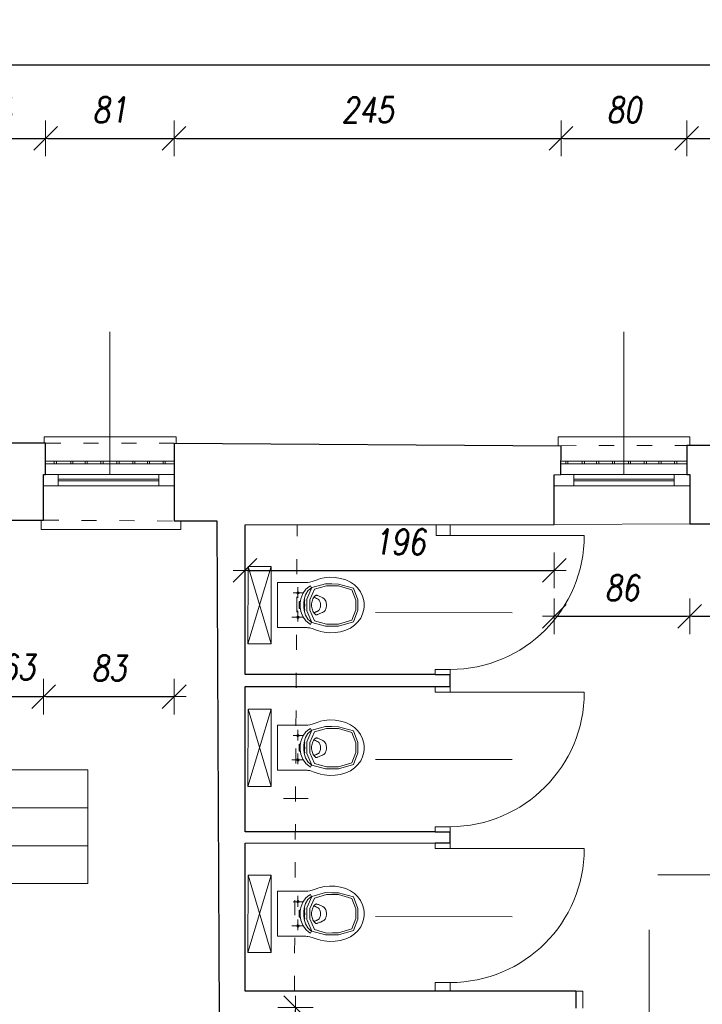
# Model space of a CAD drawing. Header units: millimetres. Extents: x -60479 to 14193, y -32440 to 949.
# Tile 28 of 68: x -48108 to -43785, y -5287 to 949. Entities that reach past the tile are written whole.
import ezdxf

# ---------------------------------------------------------------- set-up
doc = ezdxf.new("R2010")
doc.units = ezdxf.units.MM
doc.header["$LTSCALE"] = 8
doc.linetypes.add('ACAD_ISO03W100', pattern=[30, 12, -18])
doc.layers.get('Defpoints').update_dxf_attribs({"lineweight": 0})
for name, color, linetype, lineweight in [('A_DIMEN', 7, 'Continuous', 0), ('BAM_OPISY POWIERZCHNI', 40, 'Continuous', 0), ('BAM_WYPOSAŻENIE SANITARNE', 120, 'Continuous', 0), ('instalacje', 6, 'Continuous', 0), ('parter_dzwi i okna', 3, 'Continuous', 0), ('parter_kraty', 8, 'Continuous', 0), ('parter_parapet', 6, 'Continuous', 0), ('parter_podciąg', 2, 'ACAD_ISO03W100', 0), ('parter_rzut', 7, 'Continuous', 30), ('RZUT_wymiarowanie', 2, 'Continuous', 0), ('wymiarowanie', 4, 'Continuous', 0)]:
    doc.layers.add(name, color=color, linetype=linetype, lineweight=lineweight)
doc.styles.add('ROMANS1', font='romans.shx', dxfattribs={"width": 0.8, "oblique": 10})
doc.dimstyles.new('NARCH100', dxfattribs={"dimscale": 100, "dimtxt": 1.6, "dimasz": 0.15, "dimexe": 0, "dimexo": 0, "dimgap": 1, "dimtad": 1, "dimdec": 0, "dimlfac": 0.1, "dimrnd": 1, "dimdsep": 46, "dimtxsty": 'ROMANS1', "dimblk": 'wym', "dimcen": -1.5, "dimse1": 1, "dimse2": 1, "dimclrd": 4, "dimclre": 4, "dimclrt": 3, "dimadec": 0, "dimazin": 0, "dimtfac": 0.04, "dimtdec": 0, "dimtmove": 2, "dimatfit": 3, "dimldrblk": 'wym', "dimfxl": 0, "dimtolj": 1, "dimarcsym": 0})

# ---------------------------------------------------------------- blocks, each defined once
blk = doc.blocks.new('eededede')
for p, q in [((1903.33, 1424.04), (1918.34, 1474.04)), ((1918.33, 1424.04), (1903.34, 1474.04))]:
    blk.add_line(p, q)
blk.add_lwpolyline([(1903.33, 1424.04), (1918.33, 1424.04), (1918.34, 1474.04), (1903.34, 1474.04)], close=True)
for points in [[(1872.52, 1465.77, 0), (1871.43, 1466.1, 0), (1869.17, 1466.61, 0), (1865.65, 1466.96, 0), (1862.07, 1466.84, 0), (1858.56, 1466.28, 0), (1855.21, 1465.29, 0), (1852.15, 1463.9, 0), (1849.48, 1462.12, 0), (1847.27, 1459.98, 0), (1845.54, 1457.52, 0), (1844.28, 1454.83, 0), (1843.51, 1451.98, 0), (1843.33, 1450.02, 0), (1843.33, 1449.04, 0)], [(1879.6, 1463.71, 0), (1878.48, 1463.86, 0), (1876.15, 1464.52, 0), (1873.73, 1465.4, 0), (1872.52, 1465.77, 0)], [(1882.17, 1463.54, 0), (1881.74, 1463.54, 0), (1880.88, 1463.57, 0), (1880.03, 1463.65, 0), (1879.6, 1463.71, 0)], [(1899.34, 1463.54, 0), (1893.62, 1463.54, 0), (1887.89, 1463.54, 0), (1882.17, 1463.54, 0)], [(1899.34, 1463.54, 0), (1899.34, 1458.71, 0), (1899.34, 1453.88, 0), (1899.34, 1449.04, 0)], [(1847.33, 1449.04, 0), (1847.34, 1452.45, 0), (1850.27, 1459.9, 0), (1859.86, 1462.6, 0), (1864.19, 1462.64, 0)], [(1848.6, 1449.04, 0), (1848.6, 1452.12, 0), (1851.25, 1458.86, 0), (1859.92, 1461.41, 0), (1863.83, 1461.45, 0)], [(1863.83, 1461.45, 0), (1867.6, 1461.49, 0), (1875.43, 1459.22, 0), (1878.4, 1452.43, 0), (1878.4, 1449.04, 0)], [(1864.19, 1462.64, 0), (1868.36, 1462.69, 0), (1877.03, 1460.3, 0), (1880.31, 1452.79, 0), (1880.31, 1449.04, 0)], [(1878.05, 1461.52, 0), (1877.79, 1461.08, 0), (1877.52, 1460.64, 0), (1877.26, 1460.2, 0)], [(1877.26, 1460.2, 0), (1878.1, 1459.56, 0), (1879.58, 1458.15, 0), (1881.17, 1455.62, 0), (1882.12, 1452.63, 0), (1882.33, 1450.3, 0), (1882.33, 1449.04, 0)], [(1884.53, 1449.05, 0), (1884.53, 1450.47, 0), (1884.23, 1453.12, 0), (1882.93, 1456.51, 0), (1880.88, 1459.32, 0), (1879.06, 1460.84, 0), (1878.05, 1461.52, 0)], [(1890.06, 1456.84, 0), (1887.68, 1456.84, 0), (1885.3, 1456.84, 0), (1882.92, 1456.84, 0)], [(1885.45, 1456.26, 0), (1885.2, 1456.84, 0), (1885.45, 1457.43, 0), (1886.04, 1457.67, 0), (1886.62, 1457.43, 0), (1886.87, 1456.84, 0), (1886.62, 1456.26, 0), (1886.04, 1456.01, 0)], [(1886.04, 1459.74, 0), (1886.04, 1457.43, 0), (1886.04, 1455.12, 0), (1886.04, 1452.82, 0)], [(1869.93, 1453.68, 0), (1869.34, 1453.38, 0), (1868.45, 1452.5, 0), (1867.79, 1450.77, 0), (1867.69, 1449.58, 0), (1867.69, 1449.04, 0)], [(1869.93, 1453.68, 0), (1870.09, 1453.77, 0), (1870.41, 1453.93, 0), (1870.89, 1454.16, 0), (1871.37, 1454.38, 0), (1871.84, 1454.58, 0), (1872.31, 1454.77, 0), (1872.78, 1454.95, 0), (1873.24, 1455.12, 0), (1873.54, 1455.23, 0), (1873.69, 1455.29, 0)], [(1873.32, 1452.99, 0), (1873.15, 1452.9, 0), (1872.84, 1452.68, 0), (1872.45, 1452.28, 0), (1872.14, 1451.82, 0), (1871.89, 1451.3, 0), (1871.71, 1450.75, 0), (1871.59, 1450.17, 0), (1871.52, 1449.59, 0), (1871.51, 1449.22, 0), (1871.51, 1449.04, 0)], [(1875.72, 1454.03, 0), (1875.61, 1453.99, 0), (1875.39, 1453.91, 0), (1875.07, 1453.79, 0), (1874.75, 1453.66, 0), (1874.45, 1453.54, 0), (1874.15, 1453.4, 0), (1873.87, 1453.27, 0), (1873.59, 1453.13, 0), (1873.41, 1453.04, 0), (1873.32, 1452.99, 0)], [(1873.69, 1455.29, 0), (1873.75, 1455.31, 0), (1873.86, 1455.34, 0), (1874.04, 1455.36, 0), (1874.21, 1455.35, 0), (1874.39, 1455.32, 0), (1874.55, 1455.27, 0), (1874.71, 1455.19, 0), (1874.85, 1455.09, 0), (1874.94, 1455, 0), (1874.98, 1454.96, 0)], [(1877.31, 1449.04, 0), (1877.31, 1449.32, 0), (1877.28, 1449.86, 0), (1877.17, 1450.66, 0), (1876.98, 1451.45, 0), (1876.71, 1452.21, 0), (1876.38, 1452.95, 0), (1875.98, 1453.65, 0), (1875.52, 1454.33, 0), (1875.17, 1454.75, 0), (1874.98, 1454.96, 0)], [(1881.58, 1449.04, 0), (1881.58, 1449.33, 0), (1881.68, 1449.5, 0), (1881.82, 1449.69, 0), (1881.83, 1450.01, 0), (1881.8, 1450.62, 0), (1881.73, 1451.44, 0), (1881.59, 1452.11, 0), (1881.72, 1452.41, 0), (1881.98, 1452.53, 0), (1881.96, 1452.8, 0)], [(1884.39, 1451.34, 0), (1884.7, 1451.34, 0), (1885.02, 1451.34, 0), (1885.33, 1451.34, 0)], [(1885.33, 1449.04, 0), (1885.33, 1449.81, 0), (1885.33, 1450.58, 0), (1885.33, 1451.34, 0)], [(1872.52, 1432.32, 0), (1871.43, 1431.99, 0), (1869.17, 1431.47, 0), (1865.65, 1431.13, 0), (1862.07, 1431.25, 0), (1858.55, 1431.81, 0), (1855.21, 1432.8, 0), (1852.15, 1434.19, 0), (1849.48, 1435.97, 0), (1847.27, 1438.11, 0), (1845.54, 1440.57, 0), (1844.28, 1443.26, 0), (1843.51, 1446.11, 0), (1843.33, 1448.07, 0), (1843.33, 1449.04, 0)], [(1847.33, 1449.04, 0), (1847.33, 1445.64, 0), (1850.27, 1438.19, 0), (1859.86, 1435.49, 0), (1864.19, 1435.44, 0)], [(1848.6, 1449.04, 0), (1848.6, 1445.97, 0), (1851.25, 1439.23, 0), (1859.91, 1436.68, 0), (1863.83, 1436.64, 0)], [(1863.83, 1436.64, 0), (1867.6, 1436.59, 0), (1875.43, 1438.87, 0), (1878.4, 1445.65, 0), (1878.4, 1449.04, 0)], [(1864.19, 1435.44, 0), (1868.36, 1435.4, 0), (1877.03, 1437.79, 0), (1880.31, 1445.29, 0), (1880.31, 1449.04, 0)], [(1869.93, 1444.4, 0), (1869.71, 1444.52, 0), (1869.31, 1444.79, 0), (1868.82, 1445.28, 0), (1868.43, 1445.84, 0), (1868.13, 1446.46, 0), (1867.92, 1447.11, 0), (1867.78, 1447.77, 0), (1867.7, 1448.42, 0), (1867.69, 1448.84, 0), (1867.69, 1449.04, 0)], [(1869.93, 1444.4, 0), (1870.09, 1444.32, 0), (1870.41, 1444.15, 0), (1870.89, 1443.92, 0), (1871.37, 1443.71, 0), (1871.84, 1443.51, 0), (1872.31, 1443.32, 0), (1872.78, 1443.14, 0), (1873.24, 1442.96, 0), (1873.54, 1442.86, 0), (1873.69, 1442.8, 0)], [(1873.32, 1445.1, 0), (1873.15, 1445.19, 0), (1872.84, 1445.41, 0), (1872.45, 1445.8, 0), (1872.14, 1446.27, 0), (1871.89, 1446.79, 0), (1871.71, 1447.34, 0), (1871.59, 1447.92, 0), (1871.52, 1448.49, 0), (1871.51, 1448.87, 0), (1871.51, 1449.04, 0)], [(1875.72, 1444.06, 0), (1875.47, 1444.15, 0), (1874.81, 1444.39, 0), (1874.01, 1444.74, 0), (1873.49, 1445, 0), (1873.32, 1445.1, 0)], [(1877.31, 1449.04, 0), (1877.31, 1448.77, 0), (1877.28, 1448.23, 0), (1877.17, 1447.43, 0), (1876.98, 1446.64, 0), (1876.71, 1445.88, 0), (1876.38, 1445.14, 0), (1875.98, 1444.43, 0), (1875.52, 1443.76, 0), (1875.17, 1443.33, 0), (1874.98, 1443.13, 0)], [(1877.26, 1437.89, 0), (1878.1, 1438.53, 0), (1879.58, 1439.93, 0), (1881.17, 1442.47, 0), (1882.12, 1445.46, 0), (1882.33, 1447.79, 0), (1882.33, 1449.04, 0)], [(1884.53, 1449.04, 0), (1884.53, 1447.61, 0), (1884.23, 1444.96, 0), (1882.93, 1441.58, 0), (1880.88, 1438.76, 0), (1879.06, 1437.24, 0), (1878.05, 1436.57, 0)], [(1881.58, 1449.04, 0), (1881.58, 1448.75, 0), (1881.68, 1448.59, 0), (1881.82, 1448.4, 0), (1881.83, 1448.08, 0), (1881.8, 1447.47, 0), (1881.73, 1446.64, 0), (1881.59, 1445.97, 0), (1881.72, 1445.67, 0), (1881.98, 1445.56, 0), (1881.96, 1445.28, 0)], [(1884.39, 1446.74, 0), (1884.7, 1446.74, 0), (1885.02, 1446.74, 0), (1885.33, 1446.74, 0)], [(1885.33, 1449.04, 0), (1885.33, 1448.28, 0), (1885.33, 1447.51, 0), (1885.33, 1446.74, 0)], [(1886.03, 1444.48, 0), (1886.03, 1442.18, 0), (1886.03, 1439.88, 0), (1886.03, 1437.57, 0)], [(1899.33, 1434.54, 0), (1899.33, 1439.38, 0), (1899.33, 1444.21, 0), (1899.34, 1449.04, 0)], [(1873.69, 1442.8, 0), (1873.75, 1442.78, 0), (1873.86, 1442.75, 0), (1874.04, 1442.73, 0), (1874.21, 1442.74, 0), (1874.39, 1442.77, 0), (1874.55, 1442.82, 0), (1874.71, 1442.9, 0), (1874.85, 1443, 0), (1874.94, 1443.08, 0), (1874.98, 1443.13, 0)], [(1878.05, 1436.57, 0), (1877.79, 1437.01, 0), (1877.52, 1437.45, 0), (1877.26, 1437.89, 0)], [(1889.21, 1441.24, 0), (1887.11, 1441.24, 0), (1885.01, 1441.24, 0), (1882.91, 1441.24, 0)], [(1885.45, 1441.83, 0), (1885.2, 1441.24, 0), (1885.45, 1440.66, 0), (1886.03, 1440.41, 0), (1886.62, 1440.66, 0), (1886.87, 1441.24, 0), (1886.62, 1441.83, 0), (1886.03, 1442.07, 0)], [(1879.6, 1434.38, 0), (1878.47, 1434.23, 0), (1876.15, 1433.57, 0), (1873.73, 1432.69, 0), (1872.52, 1432.32, 0)], [(1882.17, 1434.54, 0), (1881.74, 1434.54, 0), (1880.88, 1434.52, 0), (1880.03, 1434.43, 0), (1879.6, 1434.38, 0)], [(1899.33, 1434.54, 0), (1893.61, 1434.54, 0), (1887.89, 1434.54, 0), (1882.17, 1434.54, 0)]]:
    blk.add_polyline3d(points)
blk = doc.blocks.new('wym')
at = {"layer": 'A_DIMEN', "color": 4, "ltscale": 100}
for p, q in [((-5, -5), (5, 5)), ((0, -7.5), (0, 7.5)), ((-5, 0), (5, 0))]:
    blk.add_line(p, q, dxfattribs=at)
blk = doc.blocks.new('*D20')
at = {"layer": 'Defpoints', "color": 0, "transparency": 16777216}
for p in [(-47944.6, 197.8), (-48583.8, -1732.2), (-47944.6, -1732.2)]:
    blk.add_point(p, dxfattribs=at)
at = {"layer": 'RZUT_wymiarowanie', "color": 4, "lineweight": -2, "transparency": 16777216}
blk.add_line((-48568.8, 197.8), (-47959.6, 197.8), dxfattribs=at)
at = {"layer": 'RZUT_wymiarowanie', "color": 4, "lineweight": -2, "transparency": 16777216, "xscale": 15, "yscale": 15, "zscale": 15, "rotation": 179.9999999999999}
blk.add_blockref('wym', (-48583.8, 197.8), dxfattribs=at)
at = {"layer": 'RZUT_wymiarowanie', "color": 4, "lineweight": -2, "transparency": 16777216, "xscale": 15, "yscale": 15, "zscale": 15}
blk.add_blockref('wym', (-47944.6, 197.8), dxfattribs=at)
at = {"layer": 'RZUT_wymiarowanie', "color": 3, "transparency": 16777216, "insert": (-48264.2, 377.8), "char_height": 160, "attachment_point": 5, "style": 'ROMANS1'}
blk.add_mtext('\\A1;64', dxfattribs=at)
blk = doc.blocks.new('*D21')
at = {"layer": 'Defpoints', "color": 0, "transparency": 16777216}
for p in [(-47130.3, 197.8), (-47944.6, -1732.2), (-47130.3, -1733.1)]:
    blk.add_point(p, dxfattribs=at)
at = {"layer": 'RZUT_wymiarowanie', "color": 4, "lineweight": -2, "transparency": 16777216}
blk.add_line((-47929.6, 197.8), (-47145.3, 197.8), dxfattribs=at)
at = {"layer": 'RZUT_wymiarowanie', "color": 4, "lineweight": -2, "transparency": 16777216, "xscale": 15, "yscale": 15, "zscale": 15, "rotation": 179.9999999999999}
blk.add_blockref('wym', (-47944.6, 197.8), dxfattribs=at)
at = {"layer": 'RZUT_wymiarowanie', "color": 4, "lineweight": -2, "transparency": 16777216, "xscale": 15, "yscale": 15, "zscale": 15}
blk.add_blockref('wym', (-47130.3, 197.8), dxfattribs=at)
at = {"layer": 'RZUT_wymiarowanie', "color": 3, "transparency": 16777216, "insert": (-47537.4, 377.8), "char_height": 160, "attachment_point": 5, "style": 'ROMANS1'}
blk.add_mtext('\\A1;81', dxfattribs=at)
blk = doc.blocks.new('*D22')
at = {"layer": 'Defpoints', "color": 0, "transparency": 16777216}
for p in [(-44679.6, 197.8), (-47130.3, -1733.1), (-44679.6, -1748.7)]:
    blk.add_point(p, dxfattribs=at)
at = {"layer": 'RZUT_wymiarowanie', "color": 4, "lineweight": -2, "transparency": 16777216}
blk.add_line((-47115.3, 197.8), (-44694.6, 197.8), dxfattribs=at)
at = {"layer": 'RZUT_wymiarowanie', "color": 4, "lineweight": -2, "transparency": 16777216, "xscale": 15, "yscale": 15, "zscale": 15, "rotation": 179.9999999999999}
blk.add_blockref('wym', (-47130.3, 197.8), dxfattribs=at)
at = {"layer": 'RZUT_wymiarowanie', "color": 4, "lineweight": -2, "transparency": 16777216, "xscale": 15, "yscale": 15, "zscale": 15}
blk.add_blockref('wym', (-44679.6, 197.8), dxfattribs=at)
at = {"layer": 'RZUT_wymiarowanie', "color": 3, "transparency": 16777216, "insert": (-45905, 377.8), "char_height": 160, "attachment_point": 5, "style": 'ROMANS1'}
blk.add_mtext('\\A1;245', dxfattribs=at)
blk = doc.blocks.new('*D23')
at = {"layer": 'Defpoints', "color": 0, "transparency": 16777216}
for p in [(-43883.5, 197.8), (-44679.6, -1748.7), (-43883.5, -1747.6)]:
    blk.add_point(p, dxfattribs=at)
at = {"layer": 'RZUT_wymiarowanie', "color": 4, "lineweight": -2, "transparency": 16777216}
blk.add_line((-44664.6, 197.8), (-43898.5, 197.8), dxfattribs=at)
at = {"layer": 'RZUT_wymiarowanie', "color": 4, "lineweight": -2, "transparency": 16777216, "xscale": 15, "yscale": 15, "zscale": 15, "rotation": 179.9999999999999}
blk.add_blockref('wym', (-44679.6, 197.8), dxfattribs=at)
at = {"layer": 'RZUT_wymiarowanie', "color": 4, "lineweight": -2, "transparency": 16777216, "xscale": 15, "yscale": 15, "zscale": 15}
blk.add_blockref('wym', (-43883.5, 197.8), dxfattribs=at)
at = {"layer": 'RZUT_wymiarowanie', "color": 3, "transparency": 16777216, "insert": (-44281.6, 377.8), "char_height": 160, "attachment_point": 5, "style": 'ROMANS1'}
blk.add_mtext('\\A1;80', dxfattribs=at)
blk = doc.blocks.new('*D24')
at = {"layer": 'Defpoints', "color": 0, "transparency": 16777216}
for p in [(-42681.6, 197.8), (-43883.5, -1747.6), (-42681.6, -1747.6)]:
    blk.add_point(p, dxfattribs=at)
at = {"layer": 'RZUT_wymiarowanie', "color": 4, "lineweight": -2, "transparency": 16777216}
blk.add_line((-43868.5, 197.8), (-42696.6, 197.8), dxfattribs=at)
at = {"layer": 'RZUT_wymiarowanie', "color": 4, "lineweight": -2, "transparency": 16777216, "xscale": 15, "yscale": 15, "zscale": 15, "rotation": 179.9999999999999}
blk.add_blockref('wym', (-43883.5, 197.8), dxfattribs=at)
at = {"layer": 'RZUT_wymiarowanie', "color": 4, "lineweight": -2, "transparency": 16777216, "xscale": 15, "yscale": 15, "zscale": 15}
blk.add_blockref('wym', (-42681.6, 197.8), dxfattribs=at)
at = {"layer": 'RZUT_wymiarowanie', "color": 3, "transparency": 16777216, "insert": (-43282.6, 377.8), "char_height": 160, "attachment_point": 5, "style": 'ROMANS1'}
blk.add_mtext('\\A1;120', dxfattribs=at)
blk = doc.blocks.new('*D119')
at = {"layer": 'Defpoints', "color": 0, "transparency": 16777216}
for p in [(-1456.7, 664.3), (-56027, -1738.3), (-1456.7, -1693.8)]:
    blk.add_point(p, dxfattribs=at)
at = {"layer": 'RZUT_wymiarowanie', "color": 4, "lineweight": -2, "transparency": 16777216}
blk.add_line((-56012, 664.3), (-1471.7, 664.3), dxfattribs=at)
at = {"layer": 'RZUT_wymiarowanie', "color": 4, "lineweight": -2, "transparency": 16777216, "xscale": 15, "yscale": 15, "zscale": 15, "rotation": 179.9999999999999}
blk.add_blockref('wym', (-56027, 664.3), dxfattribs=at)
at = {"layer": 'RZUT_wymiarowanie', "color": 4, "lineweight": -2, "transparency": 16777216, "xscale": 15, "yscale": 15, "zscale": 15}
blk.add_blockref('wym', (-1456.7, 664.3), dxfattribs=at)
at = {"layer": 'RZUT_wymiarowanie', "color": 3, "transparency": 16777216, "insert": (-28741.9, 844.3), "char_height": 160, "attachment_point": 5, "style": 'ROMANS1'}
blk.add_mtext('\\A1;5457', dxfattribs=at)
blk = doc.blocks.new('*D418')
at = {"layer": 'Defpoints', "color": 0, "transparency": 16777216}
for p in [(-48583.6, -2220.1), (-47957.3, -2220.1), (-47957.3, -3338)]:
    blk.add_point(p, dxfattribs=at)
at = {"layer": 'instalacje', "color": 4, "lineweight": -2, "transparency": 16777216}
blk.add_line((-48568.6, -3338), (-47972.3, -3338), dxfattribs=at)
at = {"layer": 'instalacje', "color": 4, "lineweight": -2, "transparency": 16777216, "xscale": 15, "yscale": 15, "zscale": 15, "rotation": 179.9999999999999}
blk.add_blockref('wym', (-48583.6, -3338), dxfattribs=at)
at = {"layer": 'instalacje', "color": 4, "lineweight": -2, "transparency": 16777216, "xscale": 15, "yscale": 15, "zscale": 15}
blk.add_blockref('wym', (-47957.3, -3338), dxfattribs=at)
at = {"layer": 'instalacje', "color": 3, "transparency": 16777216, "insert": (-48121.1, -3151.5), "char_height": 160, "attachment_point": 5, "style": 'ROMANS1'}
blk.add_mtext('\\A1;63', dxfattribs=at)
blk = doc.blocks.new('*D419')
at = {"layer": 'Defpoints', "color": 0, "transparency": 16777216}
for p in [(-47957.3, -2220.1), (-47130.1, -2225.9), (-47130.1, -3338)]:
    blk.add_point(p, dxfattribs=at)
at = {"layer": 'instalacje', "color": 4, "lineweight": -2, "transparency": 16777216}
blk.add_line((-47942.3, -3338), (-47145.1, -3338), dxfattribs=at)
at = {"layer": 'instalacje', "color": 4, "lineweight": -2, "transparency": 16777216, "xscale": 15, "yscale": 15, "zscale": 15, "rotation": 179.9999999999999}
blk.add_blockref('wym', (-47957.3, -3338), dxfattribs=at)
at = {"layer": 'instalacje', "color": 4, "lineweight": -2, "transparency": 16777216, "xscale": 15, "yscale": 15, "zscale": 15}
blk.add_blockref('wym', (-47130.1, -3338), dxfattribs=at)
at = {"layer": 'instalacje', "color": 3, "transparency": 16777216, "insert": (-47543.7, -3158), "char_height": 160, "attachment_point": 5, "style": 'ROMANS1'}
blk.add_mtext('\\A1;83', dxfattribs=at)
blk = doc.blocks.new('*D420')
at = {"layer": 'Defpoints', "color": 0, "transparency": 16777216}
for p in [(-46681.1, -2250.2), (-44722.9, -2250.2), (-44722.9, -2538.2)]:
    blk.add_point(p, dxfattribs=at)
at = {"layer": 'instalacje', "color": 4, "lineweight": -2, "transparency": 16777216}
blk.add_line((-46666.1, -2538.2), (-44737.9, -2538.2), dxfattribs=at)
at = {"layer": 'instalacje', "color": 4, "lineweight": -2, "transparency": 16777216, "xscale": 15, "yscale": 15, "zscale": 15, "rotation": 179.9999999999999}
blk.add_blockref('wym', (-46681.1, -2538.2), dxfattribs=at)
at = {"layer": 'instalacje', "color": 4, "lineweight": -2, "transparency": 16777216, "xscale": 15, "yscale": 15, "zscale": 15}
blk.add_blockref('wym', (-44722.9, -2538.2), dxfattribs=at)
at = {"layer": 'instalacje', "color": 3, "transparency": 16777216, "insert": (-45702, -2358.2), "char_height": 160, "attachment_point": 5, "style": 'ROMANS1'}
blk.add_mtext('\\A1;196', dxfattribs=at)
blk = doc.blocks.new('*D421')
at = {"layer": 'Defpoints', "color": 0, "transparency": 16777216}
for p in [(-43865.1, -2244), (-44722.9, -2253.2), (-43865.1, -2829.4)]:
    blk.add_point(p, dxfattribs=at)
at = {"layer": 'instalacje', "color": 4, "lineweight": -2, "transparency": 16777216}
blk.add_line((-44707.9, -2829.4), (-43880.1, -2829.4), dxfattribs=at)
at = {"layer": 'instalacje', "color": 4, "lineweight": -2, "transparency": 16777216, "xscale": 15, "yscale": 15, "zscale": 15, "rotation": 179.9999999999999}
blk.add_blockref('wym', (-44722.9, -2829.4), dxfattribs=at)
at = {"layer": 'instalacje', "color": 4, "lineweight": -2, "transparency": 16777216, "xscale": 15, "yscale": 15, "zscale": 15}
blk.add_blockref('wym', (-43865.1, -2829.4), dxfattribs=at)
at = {"layer": 'instalacje', "color": 3, "transparency": 16777216, "insert": (-44294, -2649.4), "char_height": 160, "attachment_point": 5, "style": 'ROMANS1'}
blk.add_mtext('\\A1;86', dxfattribs=at)
blk = doc.blocks.new('*D422')
at = {"layer": 'Defpoints', "color": 0, "transparency": 16777216}
for p in [(-43865.1, -2244), (-43341.7, -2410.2), (-43341.7, -2829.4)]:
    blk.add_point(p, dxfattribs=at)
at = {"layer": 'instalacje', "color": 4, "lineweight": -2, "transparency": 16777216}
blk.add_line((-43850.1, -2829.4), (-43356.7, -2829.4), dxfattribs=at)
at = {"layer": 'instalacje', "color": 4, "lineweight": -2, "transparency": 16777216, "xscale": 15, "yscale": 15, "zscale": 15, "rotation": 179.9999999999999}
blk.add_blockref('wym', (-43865.1, -2829.4), dxfattribs=at)
at = {"layer": 'instalacje', "color": 4, "lineweight": -2, "transparency": 16777216, "xscale": 15, "yscale": 15, "zscale": 15}
blk.add_blockref('wym', (-43341.7, -2829.4), dxfattribs=at)
at = {"layer": 'instalacje', "color": 3, "transparency": 16777216, "insert": (-43603.4, -2649.4), "char_height": 160, "attachment_point": 5, "style": 'ROMANS1'}
blk.add_mtext('\\A1;52', dxfattribs=at)
blk = doc.blocks.new('*D698')
at = {"layer": 'Defpoints', "color": 0, "transparency": 16777216}
for p in [(-46672.6, -5307.1), (-46361.4, -5307.1), (-46672.6, -7857.8)]:
    blk.add_point(p, dxfattribs=at)
at = {"layer": 'instalacje', "color": 4, "lineweight": -2, "transparency": 16777216}
blk.add_line((-46361.4, -7842.8), (-46361.4, -5322.1), dxfattribs=at)
at = {"layer": 'instalacje', "color": 4, "lineweight": -2, "transparency": 16777216, "xscale": 15, "yscale": 15, "zscale": 15}
for p, rotation in [((-46361.4, -5307.1), 90), ((-46361.4, -7857.8), 270)]:
    blk.add_blockref('wym', p, dxfattribs=dict(at, rotation=rotation))
at = {"layer": 'instalacje', "color": 3, "transparency": 16777216, "insert": (-46541.4, -6582.4), "char_height": 160, "attachment_point": 5, "rotation": 90, "style": 'ROMANS1'}
blk.add_mtext('\\A1;255', dxfattribs=at)

msp = doc.modelspace()

# ---------------------------------------------------------------- linework, layer by layer
at = {"layer": 'BAM_OPISY POWIERZCHNI'}
for points in [[(-49367, -3802.3), (-49367, -4282.3), (-47676.4, -4282.3), (-47676.4, -3802.3)], [(-49367, -3802.3), (-47676.4, -3802.3)], [(-47676.4, -4042.3), (-49367, -4042.3)], [(-49367, -4282.3), (-49367, -4522.3), (-47676.4, -4522.3), (-47676.4, -4282.3)], [(-42502, -4466.4), (-44066.2, -4466.4)]]:
    msp.add_lwpolyline(points, dxfattribs=at)
at = {"layer": 'parter_dzwi i okna'}
for points in [[(-47945.9, -1932.1), (-47130.1, -1932.1)], [(-47863.8, -2002), (-47863.8, -1932)], [(-47228.2, -2002), (-47228.2, -1932)], [(-44680.8, -1932.1), (-43883.5, -1932.1)], [(-44598.7, -2002), (-44598.7, -1932)], [(-43963.2, -2002), (-43963.2, -1932)], [(-47863.8, -1961.7), (-47228.2, -1961.7)], [(-47863.8, -1971.3), (-47228.2, -1971.3)], [(-44598.7, -1961.7), (-43963.2, -1961.7)], [(-44598.7, -1971.3), (-43963.2, -1971.3)], [(-47957.3, -2002), (-47130.1, -2002)], [(-44722.9, -2002), (-43865.1, -2002)], [(-45381.7, -2248.8), (-45381.7, -2316.6), (-45469.7, -2316.6), (-45469.7, -2248.9)], [(-44532.5, -2316.6), (-45381.7, -2316.6)], [(-45381.7, -3165.8), (-45381.7, -3165.8), (-45476.3, -3165.8)], [(-45476.3, -3198.8), (-45476.3, -3165.8)], [(-45381.7, -3198.8), (-45381.7, -3165.8)], [(-45476.3, -3310.5), (-45476.3, -3274.9)], [(-45381.7, -3310.5), (-45381.7, -3274.9)], [(-45476.3, -3310.5), (-45381.7, -3310.5)], [(-44532.5, -3310.5), (-45381.7, -3310.5)], [(-45381.7, -4161.9), (-45381.7, -4161.9), (-45476.3, -4161.9)], [(-45476.3, -4194.9), (-45476.3, -4161.9)], [(-45381.7, -4194.9), (-45381.7, -4161.9)], [(-45476.3, -4299.6), (-45476.3, -4264)], [(-45476.3, -4299.6), (-45381.7, -4299.6)], [(-45381.7, -4299.6), (-45381.7, -4264)], [(-44532.5, -4299.6), (-45381.7, -4299.6)], [(-45381.7, -5148.8), (-45381.7, -5148.8), (-45476.3, -5148.8)], [(-45476.3, -5202.6), (-45476.3, -5148.8)], [(-45381.7, -5202.6), (-45381.7, -5148.8)], [(-44540.9, -5202.6), (-44586.8, -5202.6)], [(-44540.9, -5311.4), (-44540.9, -5202.6)]]:
    msp.add_lwpolyline(points, dxfattribs=at)
for centre, radius, start, end in [((-45381.7, -2316.6), 849.2, 270, 0), ((-45385.5, -3309), 852.9, 270.24926, 359.89675), ((-45381.7, -4299.6), 849.2, 270, 0)]:
    msp.add_arc(centre, radius, start, end, dxfattribs=at)
at = {"layer": 'parter_kraty'}
for points in [[(-47130.2, -1863.2), (-47945.4, -1863.2)], [(-47130.2, -1847.6), (-47945.3, -1847.6)], [(-47890, -1863.2), (-47890, -1847.6)], [(-47876.3, -1863.2), (-47876.3, -1847.6)], [(-47785.3, -1863.2), (-47785.3, -1847.6)], [(-47771.6, -1863.2), (-47771.6, -1847.6)], [(-47694.1, -1863.2), (-47694.1, -1847.6)], [(-47680.4, -1863.2), (-47680.4, -1847.6)], [(-47593.9, -1863.2), (-47593.9, -1847.6)], [(-47580.2, -1863.2), (-47580.2, -1847.6)], [(-47492.8, -1863.2), (-47492.8, -1847.6)], [(-47479.1, -1863.2), (-47479.1, -1847.6)], [(-47392.4, -1863.2), (-47392.4, -1847.6)], [(-47378.6, -1863.2), (-47378.6, -1847.6)], [(-47300, -1863.2), (-47300, -1847.6)], [(-47286.3, -1863.2), (-47286.3, -1847.6)], [(-47199.9, -1863.2), (-47199.9, -1847.6)], [(-47186.2, -1863.2), (-47186.2, -1847.6)], [(-43883.5, -1863.2), (-44680.4, -1863.2)], [(-43883.5, -1847.6), (-44680.3, -1847.6)], [(-44650.5, -1863.2), (-44650.5, -1847.6)], [(-44636.7, -1863.2), (-44636.7, -1847.6)], [(-44545.8, -1863.2), (-44545.8, -1847.6)], [(-44532, -1863.2), (-44532, -1847.6)], [(-44454.6, -1863.2), (-44454.6, -1847.6)], [(-44440.9, -1863.2), (-44440.9, -1847.6)], [(-44354.4, -1863.2), (-44354.4, -1847.6)], [(-44340.6, -1863.2), (-44340.6, -1847.6)], [(-44253.2, -1863.2), (-44253.2, -1847.6)], [(-44239.5, -1863.2), (-44239.5, -1847.6)], [(-44152.8, -1863.2), (-44152.8, -1847.6)], [(-44139.1, -1863.2), (-44139.1, -1847.6)], [(-44060.4, -1863.2), (-44060.4, -1847.6)], [(-44046.7, -1863.2), (-44046.7, -1847.6)], [(-43960.3, -1863.2), (-43960.3, -1847.6)], [(-43946.6, -1863.2), (-43946.6, -1847.6)]]:
    msp.add_lwpolyline(points, dxfattribs=at)
at = {"layer": 'parter_parapet'}
for points in [[(-47953.6, -1732.2), (-47953.6, -1692.7), (-47117.4, -1692.7), (-47117.4, -1733.2)], [(-44698.3, -1748.5), (-44698.3, -1692.7), (-43864.7, -1692.7), (-43864.7, -1747.6)], [(-47971.9, -2220.1), (-47971.9, -2280.1), (-47086.8, -2280.1), (-47087, -2225.9)], [(-44722.9, -2248.1), (-43865.1, -2244)]]:
    msp.add_lwpolyline(points, dxfattribs=at)
at = {"layer": 'parter_podciąg'}
for points in [[(-47944.6, -1732.2), (-47130.3, -1733.1)], [(-44679.6, -1748.7), (-43883.5, -1747.6)], [(-47957.3, -2220.2), (-47130.1, -2225.9)], [(-46368.6, -5202.6), (-46350.9, -2249.9)]]:
    msp.add_lwpolyline(points, dxfattribs=at)
at = {"layer": 'parter_rzut'}
for p, q in [((-47944.6, -1732.2), (-48583.8, -1732.2)), ((-47945.9, -1932.1), (-47944.6, -1732.2)), ((-47130.3, -1733.1), (-47130.1, -1932.1)), ((-44680.8, -1932.1), (-44679.6, -1748.7)), ((-43698.4, -1747.6), (-43883.5, -1747.6)), ((-43883.5, -1747.6), (-43883.5, -1932)), ((-47957.3, -2220.1), (-47957.3, -1932.1)), ((-47957.3, -1932.1), (-47945.9, -1932.1)), ((-47130.1, -1932), (-47130.1, -2225.9)), ((-44722.9, -1932.9), (-44680.8, -1932.1)), ((-44722.9, -2248.1), (-44722.9, -1932.9)), ((-43883.5, -1932), (-43865.1, -1932)), ((-43865.1, -1932), (-43865.1, -2244))]:
    msp.add_line(p, q, dxfattribs=at)
for points in [[(-47130.3, -1733.1), (-44679.6, -1748.7)], [(-48583.6, -2220.1), (-47957.3, -2220.1)], [(-46839.8, -5762.4), (-46844.4, -4936.5), (-46856.7, -2225.9), (-47130.1, -2225.9)], [(-43865.1, -2244), (-43559, -2244), (-43559, -2410.2), (-43341.7, -2410.2)], [(-46681.1, -3198.8), (-46681.1, -2250.2), (-44722.9, -2248.1)], [(-45476.3, -3198.8), (-46681.1, -3198.8)], [(-45476.3, -3198.8), (-45381.7, -3198.8)], [(-45381.7, -3274.9), (-45381.7, -3198.8)], [(-46681.1, -4194.9), (-46681.1, -3274.9)], [(-46681.1, -3274.9), (-45476.3, -3274.9)], [(-45476.3, -3274.9), (-45381.7, -3274.9)], [(-45476.3, -4194.9), (-46681.1, -4194.9)], [(-45476.3, -4194.9), (-45381.7, -4194.9)], [(-45381.7, -4264), (-45381.7, -4194.9)], [(-46681.1, -4265.9), (-45476.3, -4264)], [(-44586.8, -5202.6), (-46681.1, -5202.6), (-46681.1, -4265.9)], [(-45476.3, -4264), (-45381.7, -4264)], [(-44586.8, -5202.6), (-44586.8, -5311.4)]]:
    msp.add_lwpolyline(points, dxfattribs=at)
at = {"layer": 'RZUT_wymiarowanie'}
msp.add_line((-46280.4, -3982.7), (-46438.6, -3982.7), dxfattribs=at)
at = {"layer": 'wymiarowanie'}
for points in [[(-47538, -1932.1), (-47537.4, -1026.7)], [(-44282.2, -1932.1), (-44281.6, -1026.7)], [(-45855.8, -2805.8), (-44988.7, -2806.7)], [(-45855.8, -3736.3), (-44988.7, -3737.2)], [(-45855.8, -4731), (-44988.7, -4731.8)], [(-44122.2, -5683), (-44121.3, -4815.9)]]:
    msp.add_lwpolyline(points, dxfattribs=at)

# ---------------------------------------------------------------- block references
at = {"layer": 'BAM_WYPOSAŻENIE SANITARNE', "extrusion": (0, 0, -1), "xscale": -9.802700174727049, "yscale": 9.802700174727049, "zscale": -9.802700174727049, "rotation": 179.998090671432}
for p in [(27858.1, 11447.2), (27858.1, 10543.5), (27858.1, 9491.9)]:
    msp.add_blockref('eededede', p, dxfattribs=at)

# ---------------------------------------------------------------- dimensions: what is measured, and where the dimension line sits
at = {"layer": 'instalacje'}
dim = msp.add_linear_dim(base=(-47957.3, -3338), p1=(-48583.6, -2220.1), p2=(-47957.3, -2220.1), dimstyle='NARCH100', dxfattribs=at)
dim.commit()
dim.dimension.update_dxf_attribs({"geometry": '*D418', "text_midpoint": (-48121.1, -3151.5), "dimtype": 160})
for base, p1, p2, picture, middle in [((-47130.1, -3338), (-47957.3, -2220.1), (-47130.1, -2225.9), '*D419', (-47543.7, -3158)), ((-43865.1, -2829.4), (-44722.9, -2253.2), (-43865.1, -2244), '*D421', (-44294, -2649.4)), ((-43341.7, -2829.4), (-43865.1, -2244), (-43341.7, -2410.2), '*D422', (-43603.4, -2649.4)), ((-44722.9, -2538.2), (-46681.1, -2250.2), (-44722.9, -2250.2), '*D420', (-45702, -2358.2))]:
    dim = msp.add_linear_dim(base=base, p1=p1, p2=p2, dimstyle='NARCH100', dxfattribs=at)
    dim.commit()
    dim.dimension.update_dxf_attribs({"geometry": picture, "text_midpoint": middle})
dim = msp.add_linear_dim(base=(-46361.4, -5307.1), p1=(-46672.6, -7857.8), p2=(-46672.6, -5307.1), angle=90, dimstyle='NARCH100', dxfattribs=at)
dim.commit()
dim.dimension.update_dxf_attribs({"geometry": '*D698', "text_midpoint": (-46541.4, -6582.4)})
at = {"layer": 'RZUT_wymiarowanie'}
for base, p1, p2, picture, middle in [((-1456.7, 664.3), (-56027, -1738.3), (-1456.7, -1693.8), '*D119', (-28741.9, 844.3)), ((-47944.6, 197.8), (-48583.8, -1732.2), (-47944.6, -1732.2), '*D20', (-48264.2, 377.8)), ((-47130.3, 197.8), (-47944.6, -1732.2), (-47130.3, -1733.1), '*D21', (-47537.4, 377.8)), ((-44679.6, 197.8), (-47130.3, -1733.1), (-44679.6, -1748.7), '*D22', (-45905, 377.8)), ((-43883.5, 197.8), (-44679.6, -1748.7), (-43883.5, -1747.6), '*D23', (-44281.6, 377.8)), ((-42681.6, 197.8), (-43883.5, -1747.6), (-42681.6, -1747.6), '*D24', (-43282.6, 377.8))]:
    dim = msp.add_linear_dim(base=base, p1=p1, p2=p2, dimstyle='NARCH100', dxfattribs=at)
    dim.commit()
    dim.dimension.update_dxf_attribs({"geometry": picture, "text_midpoint": middle})

doc.saveas('drawing.dxf')
